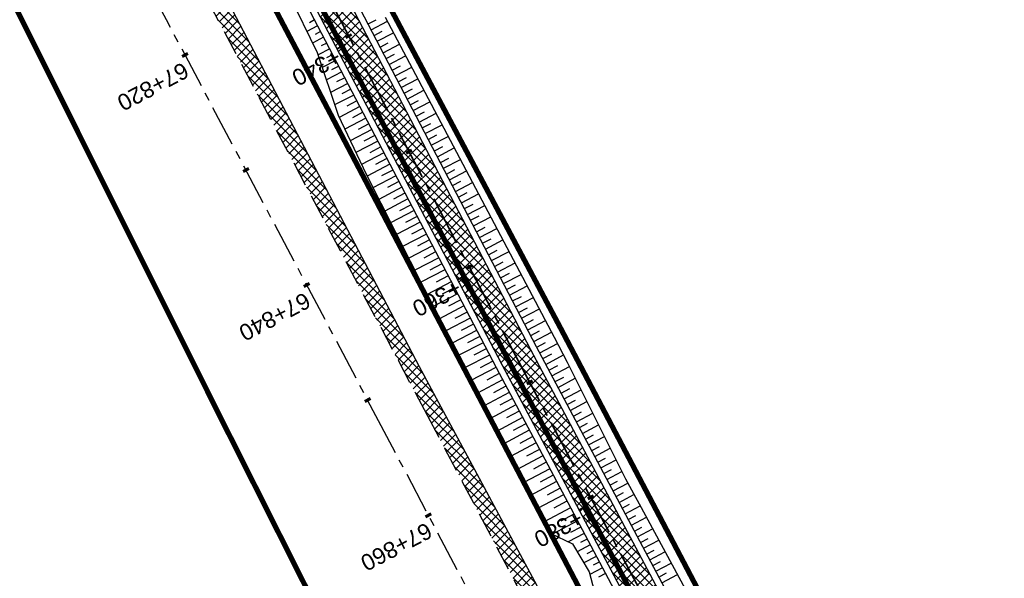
# Model space of a CAD drawing. Header units: metres. Extents: x 7529682 to 7533751, y 5721195 to 5727842.
# Tile 121 of 179: x 7530319 to 7530394, y 5726572 to 5726615. Entities that reach past the tile are written whole.
import ezdxf

# ---------------------------------------------------------------- set-up
doc = ezdxf.new("R2010")
doc.units = ezdxf.units.M
for name, pattern in [('817-dzialki-09-05-04$0$HIDDEN', [0.375, 0.25, -0.125]), ('ACAD_ISO05W100', [33, 24, -3, 0, -3, 0, -3]), ('CENTER', [50.8, 31.75, -6.35, 6.35, -6.35]), ('CENTER2', [28.575, 19.05, -3.175, 3.175, -3.175]), ('HIDDEN', [9.525, 6.35, -3.175])]:
    doc.linetypes.add(name, pattern=pattern)
for name, color, linetype in [('C-DROGI-SYTUACJA', 7, 'Continuous'), ('C-DROGI-SYTUACJA-ETYKIETY', 7, 'Continuous'), ('D-hatch-pobocza', 131, 'Continuous'), ('D-pobocza', 60, 'Continuous'), ('D-rowy', 160, 'Continuous'), ('D-skarpa', 2, 'Continuous'), ('D-skarpa-kreskowanie', 2, 'Continuous')]:
    doc.layers.add(name, color=color, linetype=linetype)
for name, color, linetype, lineweight, true_color in [('D-ewidencja-numery', 7, 'Continuous', 50, 0x40ff00), ('D-hatch-ciag-pieszo-rowerowy', 7, 'Continuous', 13, 0xff9f80), ('D-LR-etap-III', 7, '817-dzialki-09-05-04$0$HIDDEN', 50, 0x00008f)]:
    doc.layers.add(name, color=color, linetype=linetype, lineweight=lineweight, true_color=true_color)
for name, color, linetype, lineweight in [('D-krawędzie', 3, 'Continuous', 30), ('D-obrzeża', 2, 'Continuous', 30), ('D-oś', 10, 'CENTER', 30), ('D-pas-drogowy', 7, 'ACAD_ISO05W100', 50)]:
    doc.layers.add(name, color=color, linetype=linetype, lineweight=lineweight)
doc.layers.add('poprzeczki', color=7, linetype='Continuous', true_color=0x0000c7)
doc.styles.get("Standard").update_dxf_attribs({"font": 'arial.ttf'})
pattern_1 = [(45, (0, 0), (-0.33675960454, 0.33675960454), []), (135, (0, 0), (-0.33675960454, -0.33675960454), [])]

# ---------------------------------------------------------------- blocks, each defined once
blk = doc.blocks.new('AeccTickLine')
at = {"color": 0, "linetype": 'ByBlock', "lineweight": -2}
blk.add_line((0, 1), (0, -1), dxfattribs=at)

msp = doc.modelspace()

# ---------------------------------------------------------------- hatches: boundary and pattern name
at = {"layer": 'D-hatch-ciag-pieszo-rowerowy'}
h = msp.add_hatch(dxfattribs=at)
h.set_pattern_fill('ANSI37', color=256, scale=0.15, style=0)
h.set_pattern_definition(pattern_1)
h.paths.add_polyline_path([(7530324.387, 5726654.066), (7530322.193, 5726652.869), (7530338.815, 5726621.306), (7530355.736, 5726588.901), (7530368.841, 5726564.244), (7530371.746, 5726564.106), (7530357.948, 5726590.066), (7530341.029, 5726622.467)])
at = {"layer": 'D-hatch-pobocza'}
h = msp.add_hatch(dxfattribs=at)
h.set_pattern_fill('ANSI37', color=256, scale=0.15, style=0)
h.set_pattern_definition(pattern_1)
h.paths.add_polyline_path([(7530484.05, 5726334.34), (7530471.92, 5726357.11), (7530458.95, 5726381.07), (7530447.57, 5726403.23), (7530435.55, 5726425.46), (7530424.34, 5726446.96), (7530408.22, 5726477.68), (7530396.72, 5726499.26), (7530381.74, 5726527.87), (7530371.44, 5726547.5), (7530359.58, 5726569.81), (7530349.42, 5726588.72), (7530332.29, 5726621.37), (7530323.72, 5726638.05), (7530306.54, 5726670.82), (7530298.56, 5726686.33), (7530287.26, 5726707.54), (7530284.291, 5726713.261), (7530282.67, 5726712.404), (7530284.501, 5726708.94), (7530291.376, 5726695.94), (7530296.046, 5726687.107), (7530304.464, 5726671.187), (7530316.604, 5726648.181), (7530333.058, 5726617.014), (7530350.004, 5726585.006), (7530367.258, 5726552.316), (7530385.763, 5726517.235), (7530404.054, 5726482.546), (7530421.087, 5726450.182), (7530442.442, 5726409.661), (7530463.421, 5726369.85), (7530489.269, 5726320.828), (7530506.412, 5726288.291), (7530524.315, 5726254.784), (7530540.549, 5726224.891), (7530548.273, 5726210.669), (7530551.697, 5726207.035), (7530543.21, 5726222.9), (7530538.34, 5726232.11), (7530533.7, 5726240.35), (7530511.95, 5726280.97), (7530499.24, 5726305.31)])

# ---------------------------------------------------------------- linework, layer by layer
at = {"layer": 'C-DROGI-SYTUACJA', "color": 10, "linetype": 'CENTER2', "lineweight": 35, "ltscale": 0.2}
msp.add_lwpolyline([(7530272.969, 5726756.475), (7530281.424, 5726740.504, -0.065084), (7530284.142, 5726733.217), (7530284.891, 5726729.972, 0.064463), (7530289.362, 5726717.937), (7530322.484, 5726654.998), (7530339.922, 5726621.886), (7530356.842, 5726589.483), (7530379.806, 5726546.279), (7530402.949, 5726502.005), (7530424.44, 5726461.025), (7530444.82, 5726422.144)], format="xyb", dxfattribs=at)
at = {"layer": 'D-ewidencja-numery', "color": 12, "ltscale": 15, "true_color": 0xc70000}
msp.add_lwpolyline([(7530277.51, 5726760.213), (7530286.037, 5726744.107), (7530288.097, 5726735.884), (7530290.394, 5726725.047), (7530296.177, 5726713.583), (7530302.726, 5726701.182), (7530325.685, 5726657.466), (7530343.244, 5726623.649), (7530360.23, 5726591.747), (7530383.209, 5726548.059), (7530406.018, 5726503.606), (7530427.465, 5726462.62), (7530447.928, 5726424.388)], dxfattribs=at)
at = {"layer": 'D-krawędzie', "linetype": 'HIDDEN', "ltscale": 0.3}
msp.add_lwpolyline([(7530263.782, 5726749.287), (7530270.196, 5726737.096), (7530272.433, 5726732.819), (7530276.009, 5726725.598), (7530279.7, 5726718.02), (7530284.501, 5726708.94), (7530291.376, 5726695.94), (7530296.046, 5726687.107), (7530304.464, 5726671.187), (7530316.604, 5726648.181), (7530333.058, 5726617.014), (7530350.004, 5726585.006), (7530367.258, 5726552.316), (7530385.763, 5726517.235), (7530404.054, 5726482.546), (7530421.087, 5726450.182), (7530442.442, 5726409.661), (7530463.421, 5726369.85), (7530489.269, 5726320.828), (7530506.412, 5726288.291), (7530524.315, 5726254.784), (7530540.549, 5726224.891), (7530548.24, 5726210.73)], dxfattribs=at)
at = {"layer": 'D-LR-etap-III', "ltscale": 10, "flags": 128}
msp.add_lwpolyline([(7531750.474, 5723895.103, 0.4, 0.4, 0), (7531750.505, 5723895.13, 0.4, 0.4, 0), (7531682.71, 5724022.92, 0.4, 0.4, 0), (7531619.177, 5724147.204, 0.4, 0.4, 0), (7531592.309, 5724198.489, 0.4, 0.4, 0), (7531553.264, 5724272.919, 0.4, 0.4, 0), (7531504.02, 5724366.79, 0.4, 0.4, 0), (7531482.09, 5724407.62, 0.4, 0.4, 0), (7531412.35, 5724541.183, 0.4, 0.4, 0), (7531388.464, 5724586.93, 0.4, 0.4, 0), (7531345.12, 5724669.94, 0.4, 0.4, 0), (7531127.66, 5725081.67, 0.4, 0.4, 0), (7531059.253, 5725211.041, 0.4, 0.4, 0), (7531008.007, 5725307.954, 0.4, 0.4, 0), (7530964.182, 5725390.836, 0.4, 0.4, 0), (7530914.557, 5725484.684, 0.4, 0.4, 0), (7530865.243, 5725577.494, 0.4, 0.4, 0), (7530840.085, 5725624.059, 0.4, 0.4, 0), (7530802.56, 5725694.925, 0.4, 0.4, 0), (7530755.54, 5725787.51, 0.4, 0.4, 0), (7530708.718, 5725876.303, 0.4, 0.4, 0), (7530695.12, 5725902.09, 0.4, 0.4, 0), (7530642.914, 5726001.078, 0.4, 0.4, 0), (7530634.935, 5726016.147, 0.4, 0.4, 0), (7530610.82, 5726061.93, 0.4, 0.4, 0), (7530610.82, 5726061.93, 0.4, 0.4, 0), (7530607.21, 5726063.51, 0.4, 0.4, 0), (7530597.42, 5726080.68, 0.4, 0.4, 0), (7530591.16, 5726088.44, 0.4, 0.4, 0), (7530581.28, 5726107.21, 0.4, 0.4, 0), (7530571.29, 5726130.56, 0.4, 0.4, 0), (7530549.555, 5726171.527, 0.4, 0.4, 0), (7530531.014, 5726206.474, 0.4, 0.4, 0), (7530516.461, 5726236.017, 0.4, 0.4, 0), (7530500.799, 5726266.141, 0.4, 0.4, 0), (7530491.35, 5726283.94, 0.4, 0.4, 0), (7530482.4, 5726303.41, 0.4, 0.4, 0), (7530482.4, 5726303.41, 0.4, 0.4, 0), (7530450.41, 5726357.28, 0.4, 0.4, 0), (7530397.759, 5726458.5, 0.4, 0.4, 0), (7530334.708, 5726583.665, 0.4, 0.4, 0), (7530303.939, 5726645.168, 0.4, 0.4, 0), (7530300.51, 5726651.778, 0.4, 0.4, 0), (7530289.214, 5726671.967, 0.4, 0.4, 0), (7530281.54, 5726685.57, 0.4, 0.4, 0), (7530261.371, 5726724.163, 0.4, 0.4, 0), (7530254.03, 5726738.21, 0.4, 0.4, 0), (7530197.22, 5726845.06, 0.4, 0.4, 0), (7530194.71, 5726849.15, 0.4, 0.4, 0), (7530195.92, 5726850.75, 0.4, 0.4, 0), (7530170.547, 5726892.961, 0.4, 0.4, 0), (7530143.175, 5726945.066, 0.4, 0.4, 0), (7530105.06, 5727018.32, 0.4, 0.4, 0), (7530100.06, 5727027.16, 0.4, 0.4, 0), (7530062.319, 5727099.625, 0.4, 0.4, 0), (7530015.379, 5727189.42, 0.4, 0.4, 0), (7529983.208, 5727250.207, 0.4, 0.4, 0), (7529953.284, 5727306.747, 0.4, 0.4, 0), (7529900.671, 5727406.159, 0.4, 0.4, 0), (7529890.63, 5727425.131, 0.4, 0.4, 0), (7529875.155, 5727454.426, 0.4, 0.4, 0), (7529857.56, 5727487.787, 0.4, 0.4, 0), (7529835.194, 5727530.193, 0.4, 0.4, 0), (7529811.741, 5727574.662, 0.4, 0.4, 0), (7529792.102, 5727611.923, 0.4, 0.4, 0), (7529768.066, 5727657.47, 0.4, 0.4, 0), (7529755.211, 5727682.131, 0.4, 0.4, 0), (7529753.31, 5727681.13, 0.4, 0.4, 0), (7529739.21, 5727707.77, 0.4, 0.4, 0), (7529735.395, 5727711.252, 0.4, 0.4, 0), (7529725.42, 5727730.2, 0.4, 0.4, 0), (7529723.55, 5727729.88, 0.4, 0.4, 0), (7529695.567, 5727782.932, 0.4, 0.4, 0), (7529717.68, 5727794.024, 0.4, 0.4, 0), (7529736.275, 5727758.647, 0.4, 0.4, 0), (7529736.275, 5727758.647, 0.4, 0.4, 0), (7529744.511, 5727750.406, 0.4, 0.4, 0), (7529744.511, 5727750.406, 0.4, 0.4, 0), (7529750.283, 5727738.55, 0.4, 0.4, 0), (7529777.109, 5727687.569, 0.4, 0.4, 0), (7529796.515, 5727651.33, 0.4, 0.4, 0), (7529814.938, 5727616.793, 0.4, 0.4, 0), (7529839.007, 5727572.304, 0.4, 0.4, 0), (7529860.618, 5727532.509, 0.4, 0.4, 0), (7529882.349, 5727491.504, 0.4, 0.4, 0), (7529904.865, 5727449.096, 0.4, 0.4, 0), (7529920.747, 5727418.885, 0.4, 0.4, 0), (7529946.677, 5727368.547, 0.4, 0.4, 0), (7529972.025, 5727320.573, 0.4, 0.4, 0), (7529987.74, 5727290.153, 0.4, 0.4, 0), (7529996.497, 5727273.662, 0.4, 0.4, 0), (7530017.541, 5727234.203, 0.4, 0.4, 0), (7530033.054, 5727204.864, 0.4, 0.4, 0), (7530051.623, 5727170.223, 0.4, 0.4, 0), (7530069.277, 5727137.016, 0.4, 0.4, 0), (7530089.385, 5727097.534, 0.4, 0.4, 0), (7530109.713, 5727060.747, 0.4, 0.4, 0), (7530136.77, 5727011.64, 0.4, 0.4, 0), (7530162.447, 5726962.744, 0.4, 0.4, 0), (7530187.674, 5726916.992, 0.4, 0.4, 0), (7530207.821, 5726879.335, 0.4, 0.4, 0), (7530230.626, 5726834.519, 0.4, 0.4, 0), (7530262.288, 5726776.618, 0.4, 0.4, 0), (7530277.51, 5726760.213, 0.4, 0.4, 0), (7530286.037, 5726744.107, 0.4, 0.4, 0), (7530288.097, 5726735.884, 0.4, 0.4, 0), (7530290.394, 5726725.047, 0.4, 0.4, 0), (7530296.177, 5726713.583, 0.4, 0.4, 0), (7530302.726, 5726701.182, 0.4, 0.4, 0), (7530325.685, 5726657.466, 0.4, 0.4, 0), (7530343.244, 5726623.649, 0.4, 0.4, 0), (7530360.23, 5726591.747, 0.4, 0.4, 0), (7530383.209, 5726548.059, 0.4, 0.4, 0), (7530406.018, 5726503.606, 0.4, 0.4, 0), (7530427.465, 5726462.62, 0.4, 0.4, 0), (7530447.928, 5726424.388, 0.4, 0.4, 0), (7530471.127, 5726379.921, 0.4, 0.4, 0), (7530490.501, 5726343.033, 0.4, 0.4, 0), (7530509.499, 5726306.733, 0.4, 0.4, 0), (7530529.89, 5726267.244, 0.4, 0.4, 0), (7530543.852, 5726238.99, 0.4, 0.4, 0), (7530554.809, 5726218.944, 0.4, 0.4, 0), (7530559.027, 5726212.223, 0.4, 0.4, 0), (7530563.061, 5726206.41, 0.4, 0.4, 0), (7530566.934, 5726200.464, 0.4, 0.4, 0), (7530569.771, 5726194.902, 0.4, 0.4, 0), (7530571.473, 5726191.282, 0.4, 0.4, 0), (7530572.839, 5726188.025, 0.4, 0.4, 0), (7530575.295, 5726182.035, 0.4, 0.4, 0), (7530579.737, 5726173.306, 0.4, 0.4, 0), (7530583.3, 5726167.41, 0.4, 0.4, 0), (7530593.4, 5726163.33, 0.4, 0.4, 0), (7530598.618, 5726155.264, 0.4, 0.4, 0), (7530608.258, 5726140.497, 0.4, 0.4, 0), (7530603.27, 5726136.83, 0.4, 0.4, 0), (7530606.53, 5726131.84, 0.4, 0.4, 0), (7530604.239, 5726124.217, 0.4, 0.4, 0), (7530605.847, 5726121.63, 0.4, 0.4, 0), (7530608.972, 5726116.164, 0.4, 0.4, 0), (7530618.114, 5726097.791, 0.4, 0.4, 0), (7530651.213, 5726034.96, 0.4, 0.4, 0), (7530670.244, 5725998.611, 0.4, 0.4, 0), (7530698.075, 5725945.953, 0.4, 0.4, 0), (7530716.506, 5725911.305, 0.4, 0.4, 0), (7530735.223, 5725875.667, 0.4, 0.4, 0), (7530752.504, 5725842.155, 0.4, 0.4, 0), (7530778.311, 5725793.501, 0.4, 0.4, 0), (7530797.5, 5725756.382, 0.4, 0.4, 0), (7530812.519, 5725728.289, 0.4, 0.4, 0), (7530820.039, 5725713.16, 0.4, 0.4, 0), (7530822.422, 5725710.194, 0.4, 0.4, 0), (7530833.155, 5725688.801, 0.4, 0.4, 0), (7530849.629, 5725656.159, 0.4, 0.4, 0), (7530867.983, 5725621.964, 0.4, 0.4, 0), (7530872.63, 5725612.888, 0.4, 0.4, 0), (7530880.354, 5725597.595, 0.4, 0.4, 0), (7530883.839, 5725593.389, 0.4, 0.4, 0), (7530891.782, 5725587.763, 0.4, 0.4, 0), (7530895.039, 5725584.281, 0.4, 0.4, 0), (7530897.034, 5725580.941, 0.4, 0.4, 0), (7530900.952, 5725579.946, 0.4, 0.4, 0), (7530904.81, 5725571.977, 0.4, 0.4, 0), (7530903.682, 5725568.566, 0.4, 0.4, 0), (7530908.901, 5725558.845, 0.4, 0.4, 0), (7530910.252, 5725545.672, 0.4, 0.4, 0), (7530912.873, 5725538.646, 0.4, 0.4, 0), (7530945.278, 5725478.464, 0.4, 0.4, 0), (7530959.692, 5725450.246, 0.4, 0.4, 0), (7531002.827, 5725368.192, 0.4, 0.4, 0), (7531044.704, 5725290.314, 0.4, 0.4, 0), (7531064.099, 5725253.213, 0.4, 0.4, 0), (7531083.01, 5725216.678, 0.4, 0.4, 0), (7531113.013, 5725158.466, 0.4, 0.4, 0), (7531137.364, 5725113.071, 0.4, 0.4, 0), (7531150.831, 5725086.712, 0.4, 0.4, 0), (7531159.746, 5725076.641, 0.4, 0.4, 0), (7531166.31, 5725074.58, 0.4, 0.4, 0), (7531172.29, 5725062.58, 0.4, 0.4, 0), (7531170.59, 5725055.606, 0.4, 0.4, 0), (7531173.733, 5725044.081, 0.4, 0.4, 0), (7531215.342, 5724964.86, 0.4, 0.4, 0), (7531238.054, 5724921.685, 0.4, 0.4, 0), (7531262.39, 5724875.283, 0.4, 0.4, 0), (7531295.587, 5724811.266, 0.4, 0.4, 0), (7531348.488, 5724712.363, 0.4, 0.4, 0), (7531363.741, 5724682.684, 0.4, 0.4, 0), (7531366.987, 5724675.865, 0.4, 0.4, 0), (7531382.541, 5724646.111, 0.4, 0.4, 0), (7531401.299, 5724610.875, 0.4, 0.4, 0), (7531428.965, 5724558.862, 0.4, 0.4, 0), (7531449.111, 5724520.398, 0.4, 0.4, 0), (7531477.293, 5724465.831, 0.4, 0.4, 0), (7531500.996, 5724421.113, 0.4, 0.4, 0), (7531512.122, 5724400.549, 0.4, 0.4, 0), (7531513.782, 5724396.757, 0.4, 0.4, 0), (7531526.32, 5724379.39, 0.4, 0.4, 0), (7531566.784, 5724302.736, 0.4, 0.4, 0), (7531612.277, 5724225.61, 0.4, 0.4, 0), (7531620.493, 5724210.548, 0.4, 0.4, 0), (7531631.578, 5724196.258, 0.4, 0.4, 0), (7531653.484, 5724152.434, 0.4, 0.4, 0), (7531661.151, 5724128.494, 0.4, 0.4, 0), (7531673.881, 5724101.186, 0.4, 0.4, 0), (7531684.691, 5724081.184, 0.4, 0.4, 0), (7531699.212, 5724051.17, 0.4, 0.4, 0), (7531704.034, 5724040.584, 0.4, 0.4, 0), (7531704.034, 5724040.584, 0.4, 0.4, 0), (7531703.913, 5724037.17, 0.4, 0.4, 0), (7531736.42, 5723969.232, 0.4, 0.4, 0), (7531738.285, 5723967.699, 0.4, 0.4, 0), (7531742.181, 5723962.346, 0.4, 0.4, 0), (7531744.286, 5723958.616, 0.4, 0.4, 0), (7531755.393, 5723944.193, 0.4, 0.4, 0), (7531758.69, 5723936.76, 0.4, 0.4, 0), (7531780.08, 5723929.25, 0.4, 0.4, 0), (7531792.612, 5723906.338, 0.4, 0.4, 0), (7531792.612, 5723906.338, 0.4, 0.4, 0), (7531756.962, 5723883.055, 0.4, 0.4, 0), (7531750.46, 5723895.13, 0.4, 0.4, 0), (7531750.46, 5723895.13, 0, 0, 0)], format="xyseb", dxfattribs=at)
at = {"layer": 'D-obrzeża'}
for points in [[(7530323.59, 5726655.581), (7530341.029, 5726622.467), (7530357.948, 5726590.066), (7530380.911, 5726546.861), (7530404.057, 5726502.584), (7530425.547, 5726461.605), (7530445.927, 5726422.724)], [(7530321.378, 5726654.416), (7530338.815, 5726621.306), (7530355.736, 5726588.901), (7530378.7, 5726545.696), (7530401.842, 5726501.425), (7530423.333, 5726460.444), (7530443.712, 5726421.565)]]:
    msp.add_lwpolyline(points, dxfattribs=at)
at = {"layer": 'D-oś', "ltscale": 0.1}
msp.add_lwpolyline([(7530594.845, 5726110.895), (7530540.21, 5726214.45), (7530503.32, 5726286.651), (7530486.173, 5726319.196), (7530460.325, 5726368.218), (7530439.346, 5726408.03), (7530417.989, 5726448.552), (7530400.958, 5726480.914), (7530382.667, 5726515.602), (7530364.162, 5726550.682), (7530346.91, 5726583.371), (7530329.964, 5726615.378), (7530313.508, 5726646.548), (7530301.37, 5726669.551), (7530292.952, 5726685.471), (7530288.281, 5726694.304), (7530281.407, 5726707.304), (7530276.579, 5726716.435), (7530272.867, 5726724.055), (7530269.314, 5726731.231), (7530267.097, 5726735.47), (7530260.688, 5726747.65), (7530256.664, 5726755.22)], dxfattribs=at)
at = {"layer": 'D-pas-drogowy', "ltscale": 0.2, "flags": 128}
msp.add_lwpolyline([(7531633.019, 5724182.834, 0.4, 0.4, 0), (7531617.559, 5724211.608, 0.4, 0.4, 0), (7531566.784, 5724302.736, 0.4, 0.4, 0), (7531538.419, 5724356.47, 0.4, 0.4, 0), (7531526.32, 5724379.39, 0.4, 0.4, 0), (7531516.102, 5724393.607, 0.4, 0.4, 0.001485), (7531513.78, 5724396.838, 0.4, 0.4, 0), (7531501.87, 5724413.41, 0.4, 0.4, 0), (7531474.926, 5724464.508, 0.4, 0.4, 0), (7531446.2, 5724518.992, 0.4, 0.4, 0), (7531424.962, 5724559.262, 0.4, 0.4, 0), (7531398.444, 5724609.566, 0.4, 0.4, 0), (7531379.647, 5724645.216, 0.4, 0.4, 0), (7531365.23, 5724672.56, 0.4, 0.4, 0), (7531341.306, 5724717.915, 0.4, 0.4, 0), (7531312.9, 5724771.789, 0.4, 0.4, 0), (7531292.591, 5724810.307, 0.4, 0.4, 0), (7531259.392, 5724873.271, 0.4, 0.4, 0), (7531233.74, 5724921.923, 0.4, 0.4, 0), (7531203.073, 5724980.092, 0.4, 0.4, 0), (7531173.471, 5725036.225, 0.4, 0.4, 0), (7531168.27, 5725046.09, 0.4, 0.4, 0), (7531172.29, 5725062.58, 0.4, 0.4, 0), (7531166.31, 5725074.58, 0.4, 0.4, 0), (7531150.32, 5725079.6, 0.4, 0.4, 0), (7531141.5, 5725096.43, 0.4, 0.4, 0), (7531109.312, 5725157.814, 0.4, 0.4, 0), (7531086.641, 5725201.048, 0.4, 0.4, 0), (7531059.198, 5725253.384, 0.4, 0.4, 0), (7531028.207, 5725312.489, 0.4, 0.4, 0), (7530999.105, 5725367.99, 0.4, 0.4, 0), (7530956.248, 5725449.725, 0.4, 0.4, 0), (7530924.398, 5725510.464, 0.4, 0.4, 0), (7530897.51, 5725561.74, 0.4, 0.4, 0), (7530894.46, 5725566.14, 0.4, 0.4, 0), (7530892.16, 5725570.49, 0.4, 0.4, 0), (7530869.363, 5725613.307, 0.4, 0.4, 0), (7530861.694, 5725627.705, 0.4, 0.4, 0), (7530852.74, 5725644.52, 0.4, 0.4, 0), (7530831.51, 5725684.2, 0.4, 0.4, 0), (7530811.13, 5725722.52, 0.4, 0.4, 0), (7530792.348, 5725757.941, 0.4, 0.4, 0), (7530768.03, 5725803.8, 0.4, 0.4, 0), (7530748.769, 5725840.179, 0.4, 0.4, 0), (7530727.7, 5725879.97, 0.4, 0.4, 0), (7530712.098, 5725909.545, 0.4, 0.4, 0), (7530693.644, 5725944.645, 0.4, 0.4, 0), (7530665.702, 5725997.539, 0.4, 0.4, 0), (7530641.76, 5726042.88, 0.4, 0.4, 0), (7530616.5, 5726091.48, 0.4, 0.4, 0), (7530604.628, 5726114.32, 0.4, 0.4, -0.007763), (7530602.5, 5726118.43, 0.4, 0.4, 0), (7530603.992, 5726123.395, 0.4, 0.4, 0), (7530606.53, 5726131.84, 0.4, 0.4, 0), (7530603.27, 5726136.83, 0.4, 0.4, 0), (7530593.776, 5726151.369, 0.4, 0.4, 0), (7530590.203, 5726156.84, 0.4, 0.4, 0), (7530583.3, 5726167.41, 0.4, 0.4, 0), (7530580.578, 5726170.428, 0.4, 0.4, 0), (7530575.85, 5726175.67, 0.4, 0.4, 0), (7530569.01, 5726186.66, 0.4, 0.4, 0), (7530562.555, 5726199.189, 0.4, 0.4, 0), (7530555.67, 5726211.39, 0.4, 0.4, 0), (7530548.29, 5726224.23, 0.4, 0.4, 0), (7530540.58, 5726237.71, 0.4, 0.4, 0), (7530532.68, 5726252.65, 0.4, 0.4, 0), (7530524.06, 5726269.35, 0.4, 0.4, 0), (7530502.82, 5726309.91, 0.4, 0.4, 0), (7530488.83, 5726336.63, 0.4, 0.4, 0), (7530466.03, 5726380.16, 0.4, 0.4, 0), (7530438.47, 5726432.77, 0.4, 0.4, 0), (7530424.53, 5726459.09, 0.4, 0.4, 0), (7530401.63, 5726502.97, 0.4, 0.4, 0), (7530383.38, 5726538.06, 0.4, 0.4, 0), (7530353.97, 5726593.52, 0.4, 0.4, 0), (7530338.47, 5726622.74, 0.4, 0.4, 0), (7530322.01, 5726653.88, 0.4, 0.4, 0), (7530297.54, 5726700.33, 0.4, 0.4, 0), (7530287.38, 5726719.6, 0.4, 0.4, 0), (7530285.95, 5726722.316, 0.4, 0.4, 0), (7530280.26, 5726733.12, 0.4, 0.4, 0), (7530266.73, 5726758.74, 0.4, 0.4, 0), (7530260.42, 5726770.47, 0.4, 0.4, 0), (7530253.25, 5726783.82, 0.4, 0.4, 0), (7530244.95, 5726799.33, 0.4, 0.4, 0), (7530239.39, 5726808.49, 0.4, 0.4, 0), (7530238.29, 5726807.9, 0.4, 0.4, 0), (7530218.11, 5726850.67, 0.4, 0.4, 0), (7530175.907, 5726928.168, 0.4, 0.4, 0), (7530096.68, 5727076.15, 0.4, 0.4, 0), (7530094.68, 5727079.89, 0.4, 0.4, 0), (7530064.597, 5727135.523, 0.4, 0.4, 0), (7530046.731, 5727168.892, 0.4, 0.4, 0), (7530025.803, 5727208.461, 0.4, 0.4, 0), (7530012.847, 5727232.979, 0.4, 0.4, 0), (7529994.15, 5727268.45, 0.4, 0.4, 0), (7529981.671, 5727291.93, 0.4, 0.4, 0), (7529949.89, 5727351.73, 0.4, 0.4, 0), (7529924.75, 5727399.03, 0.4, 0.4, 0), (7529915.516, 5727417.1, 0.4, 0.4, 0), (7529885.83, 5727475.19, 0.4, 0.4, 0), (7529862.56, 5727519.97, 0.4, 0.4, 0), (7529852.985, 5727538.191, 0.4, 0.4, 0), (7529836.513, 5727569.511, 0.4, 0.4, 0), (7529815.369, 5727609.141, 0.4, 0.4, 0), (7529792.795, 5727651.247, 0.4, 0.4, 0), (7529774.199, 5727685.858, 0.4, 0.4, 0), (7529746.966, 5727736.059, 0.4, 0.4, 0), (7529733.92, 5727757.62, 0.4, 0.4, 0), (7529708.607, 5727806.389, 0.4, 0.4, 0), (7529688.492, 5727796.345, 0.4, 0.4, 0), (7529723.55, 5727729.88, 0.4, 0.4, 0), (7529725.42, 5727730.2, 0.4, 0.4, 0), (7529735.38, 5727711.28, 0.4, 0.4, 0), (7529739.21, 5727707.77, 0.4, 0.4, 0), (7529753.31, 5727681.13, 0.4, 0.4, 0), (7529755.178, 5727682.114, 0.4, 0.4, 0), (7529792.102, 5727611.923, 0.4, 0.4, 0), (7529811.741, 5727574.662, 0.4, 0.4, 0), (7529835.194, 5727530.193, 0.4, 0.4, 0), (7529857.56, 5727487.787, 0.4, 0.4, 0), (7529875.155, 5727454.426, 0.4, 0.4, 0), (7529890.63, 5727425.131, 0.4, 0.4, 0), (7529900.671, 5727406.159, 0.4, 0.4, 0), (7529953.284, 5727306.747, 0.4, 0.4, 0), (7529983.208, 5727250.207, 0.4, 0.4, 0), (7530015.379, 5727189.42, 0.4, 0.4, 0), (7530062.319, 5727099.625, 0.4, 0.4, 0), (7530100.06, 5727027.16, 0.4, 0.4, 0), (7530105.06, 5727018.32, 0.4, 0.4, 0), (7530143.175, 5726945.066, 0.4, 0.4, 0), (7530170.547, 5726892.961, 0.4, 0.4, 0), (7530195.92, 5726850.75, 0.4, 0.4, 0), (7530194.71, 5726849.15, 0.4, 0.4, 0), (7530197.22, 5726845.06, 0.4, 0.4, 0), (7530254.03, 5726738.21, 0.4, 0.4, 0), (7530261.371, 5726724.163, 0.4, 0.4, 0), (7530281.54, 5726685.57, 0.4, 0.4, 0), (7530289.214, 5726671.967, 0.4, 0.4, 0), (7530300.51, 5726651.778, 0.4, 0.4, 0), (7530303.939, 5726645.168, 0.4, 0.4, 0), (7530334.708, 5726583.665, 0.4, 0.4, 0), (7530397.759, 5726458.5, 0.4, 0.4, 0), (7530450.41, 5726357.28, 0.4, 0.4, 0), (7530482.4, 5726303.41, 0.4, 0.4, 0), (7530483.688, 5726301.003, 0.4, 0.4, 0), (7530491.35, 5726283.94, 0.4, 0.4, 0), (7530512.67, 5726243.78, 0.4, 0.4, 0), (7530529.43, 5726209.46, 0.4, 0.4, 0), (7530571.29, 5726130.56, 0.4, 0.4, 0), (7530581.28, 5726107.21, 0.4, 0.4, 0), (7530591.16, 5726088.44, 0.4, 0.4, 0), (7530597.42, 5726080.68, 0.4, 0.4, 0), (7530607.21, 5726063.51, 0.4, 0.4, 0), (7530610.82, 5726061.93, 0.4, 0.4, 0), (7530634.935, 5726016.147, 0.4, 0.4, 0), (7530642.914, 5726001.078, 0.4, 0.4, 0), (7530695.12, 5725902.09, 0.4, 0.4, 0), (7530708.718, 5725876.303, 0.4, 0.4, 0), (7530755.54, 5725787.51, 0.4, 0.4, 0), (7530802.56, 5725694.925, 0.4, 0.4, 0), (7530840.085, 5725624.059, 0.4, 0.4, 0), (7530865.243, 5725577.494, 0.4, 0.4, 0), (7530914.557, 5725484.684, 0.4, 0.4, 0), (7530964.182, 5725390.836, 0.4, 0.4, 0), (7531008.007, 5725307.954, 0.4, 0.4, 0), (7531059.253, 5725211.041, 0.4, 0.4, 0), (7531127.66, 5725081.67, 0.4, 0.4, 0), (7531345.12, 5724669.94, 0.4, 0.4, 0), (7531388.464, 5724586.93, 0.4, 0.4, 0), (7531412.35, 5724541.183, 0.4, 0.4, 0), (7531482.09, 5724407.62, 0.4, 0.4, 0), (7531504.02, 5724366.79, 0.4, 0.4, 0), (7531519.374, 5724337.52, 0.4, 0.4, 0), (7531563.749, 5724252.932, 0.4, 0.4, 0), (7531602.175, 5724179.681, 0.4, 0.4, 0), (7531619.177, 5724147.204, 0.4, 0.4, 0), (7531625.038, 5724135.635, 0.4, 0.4, 0), (7531656.796, 5724073.316, 0.4, 0.4, 0), (7531675.12, 5724037.36, 0.4, 0.4, 0), (7531682.71, 5724022.92, 0.4, 0.4, 0), (7531705.565, 5723979.811, 0.4, 0.4, 0), (7531736.606, 5723921.262, 0.4, 0.4, 0), (7531750.46, 5723895.13, 0.4, 0.4, 0), (7531740.77, 5723886.56, 0.4, 0.4, 0), (7531732.86, 5723885, 0.4, 0.4, 0), (7531722.18, 5723887.77, 0.4, 0.4, 0), (7531729.87, 5723862.17, 0.4, 0.4, 0), (7531742.92, 5723861.93, 0.4, 0.4, 0), (7531763.71, 5723859.52, 0.4, 0.4, 0), (7531768.42, 5723854.12, 0.4, 0.4, 0), (7531787.42, 5723817.97, 0.4, 0.4, 0), (7531795.57, 5723809.82, 0.4, 0.4, 0), (7531816.347, 5723819.85, 0.4, 0.4, 0), (7531816.347, 5723819.85, 0.4, 0.4, 0), (7531805.06, 5723843.23, 0.4, 0.4, 0), (7531803.61, 5723886.23, 0.4, 0.4, 0), (7531803.61, 5723886.23, 0.4, 0.4, 0), (7531780.08, 5723929.25, 0.4, 0.4, 0), (7531758.69, 5723936.76, 0.4, 0.4, 0), (7531749.359, 5723946.412, 0.4, 0.4, 0), (7531742.71, 5723953.29, 0.4, 0.4, 0), (7531735.177, 5723967.878, 0.4, 0.4, 0), (7531722.37, 5723992.68, 0.4, 0.4, 0), (7531705.042, 5724030.886, 0.4, 0.4, 0), (7531699.47, 5724043.17, 0.4, 0.4, 0), (7531692.69, 5724058.11, 0.4, 0.4, 0), (7531679.672, 5724084.017, 0.4, 0.4, 0), (7531674.55, 5724094.21, 0.4, 0.4, 0), (7531666.633, 5724114.003, 0.4, 0.4, 0), (7531649, 5724153.82, 0.4, 0.4, 0), (7531641.49, 5724149.34, 0.4, 0.4, 0), (7531626.04, 5724179.34, 0.4, 0.4, 0), (7531633.03, 5724182.84, 0, 0, 0)], format="xyseb", dxfattribs=at)
at = {"layer": 'D-pobocza'}
msp.add_lwpolyline([(7530435.55, 5726425.46), (7530424.34, 5726446.96), (7530408.22, 5726477.68), (7530396.72, 5726499.26), (7530381.74, 5726527.87), (7530371.44, 5726547.5), (7530359.58, 5726569.81), (7530349.42, 5726588.72), (7530332.29, 5726621.37), (7530323.72, 5726638.05), (7530306.54, 5726670.82), (7530298.56, 5726686.33), (7530287.26, 5726707.54), (7530284.291, 5726713.261), (7530282.67, 5726712.404)], dxfattribs=at)
for points in [[(7530324.032, 5726655.814), (7530341.472, 5726622.699), (7530358.39, 5726590.299), (7530381.354, 5726547.095), (7530404.5, 5726502.816), (7530425.99, 5726461.837), (7530446.37, 5726422.955), (7530469.336, 5726378.97), (7530488.808, 5726342.142), (7530507.967, 5726305.936), (7530528.543, 5726266.549), (7530543.47, 5726237.456), (7530554.277, 5726217.509, 0.020438), (7530555.929, 5726214.736), (7530563.577, 5726203.019, -0.024166), (7530565.554, 5726199.643), (7530568.768, 5726193.493, -0.021495), (7530570.611, 5726189.564), (7530573.478, 5726182.701, 0.022535), (7530575.38, 5726178.667), (7530582.909, 5726164.407)], [(7530320.936, 5726654.183), (7530338.372, 5726621.074), (7530355.294, 5726588.668), (7530378.258, 5726545.463), (7530401.399, 5726501.193), (7530422.89, 5726460.212), (7530443.269, 5726421.333), (7530466.238, 5726377.342), (7530485.714, 5726340.506), (7530504.869, 5726304.308), (7530525.434, 5726264.939), (7530540.374, 5726235.824), (7530551.248, 5726215.751, 0.020438), (7530552.942, 5726212.908), (7530560.579, 5726201.207, -0.024166), (7530562.508, 5726197.914), (7530565.617, 5726191.967, -0.021495), (7530567.423, 5726188.116), (7530570.292, 5726181.248, 0.022535), (7530572.232, 5726177.133), (7530572.779, 5726176.098)]]:
    msp.add_lwpolyline(points, format="xyb", dxfattribs=at)
at = {"layer": 'D-rowy', "linetype": 'HIDDEN', "ltscale": 0.1, "const_width": 0.4, "flags": 128}
msp.add_lwpolyline([(7530551.499, 5726212.267), (7530543.597, 5726226.236), (7530531.122, 5726249.92), (7530513.079, 5726284.072), (7530493.258, 5726321.227), (7530474.307, 5726357.907), (7530450.222, 5726402.72), (7530429.968, 5726441.454), (7530407.859, 5726483.738), (7530388.275, 5726520.931), (7530367.428, 5726560.809), (7530342.591, 5726608.109), (7530323.482, 5726644.276), (7530301.727, 5726686.325), (7530278.863, 5726729.805), (7530276.238, 5726736.773), (7530276.238, 5726736.773)], dxfattribs=at)
at = {"layer": 'D-skarpa', "linetype": 'Continuous'}
for points in [[(7530339.364, 5726617.357), (7530341.554, 5726612.86), (7530343.153, 5726608.054), (7530345.302, 5726603.535), (7530347.557, 5726599.072), (7530349.83, 5726594.619), (7530352.104, 5726590.166), (7530353.374, 5726587.672), (7530354.401, 5726585.692), (7530357.85, 5726579.034), (7530359.006, 5726576.815), (7530359.456, 5726575.962), (7530361.18, 5726575.136), (7530362.461, 5726572.989), (7530363.749, 5726568.011), (7530366.149, 5726563.624), (7530368.512, 5726559.218), (7530373.201, 5726550.385), (7530375.539, 5726545.965, -0.003995), (7530380.143, 5726537.119), (7530382.5, 5726532.709), (7530384.855, 5726528.298)], [(7530346.775, 5726615.586), (7530349.115, 5726611.167), (7530359.77, 5726591.012), (7530360.774, 5726589.079), (7530364.13, 5726582.372), (7530365.24, 5726580.128), (7530365.704, 5726579.283), (7530366.439, 5726577.932), (7530370.008, 5726571.338), (7530372.387, 5726566.94), (7530374.785, 5726562.552), (7530377.157, 5726558.15), (7530379.512, 5726553.739), (7530381.741, 5726549.262, -0.003569), (7530386.297, 5726540.336), (7530388.57, 5726535.882), (7530390.877, 5726531.446), (7530393.109, 5726526.971)]]:
    msp.add_lwpolyline(points, format="xyb", dxfattribs=at)
at = {"layer": 'D-skarpa-kreskowanie', "linetype": 'Continuous'}
for p, q in [((7530341.583, 5726614.924, 107.618), (7530340.758, 5726614.493, 106.997)), ((7530341.352, 5726615.367, 107.614), (7530340.946, 5726615.155, 107.309)), ((7530345.462, 5726615.059, 107.759), (7530346.084, 5726615.384, 107.291)), ((7530345.693, 5726614.615, 107.763), (7530346.943, 5726615.268, 106.823)), ((7530342.046, 5726614.038, 107.625), (7530341.196, 5726613.594, 106.985)), ((7530341.815, 5726614.481, 107.621), (7530341.396, 5726614.262, 107.306)), ((7530345.924, 5726614.172, 107.766), (7530346.551, 5726614.499, 107.295)), ((7530346.156, 5726613.729, 107.77), (7530347.411, 5726614.384, 106.826)), ((7530342.278, 5726613.594, 107.628), (7530341.847, 5726613.369, 107.304)), ((7530346.387, 5726613.286, 107.773), (7530347.016, 5726613.614, 107.3)), ((7530346.619, 5726612.843, 107.777), (7530347.879, 5726613.501, 106.829)), ((7530342.509, 5726613.151, 107.632), (7530341.613, 5726612.683, 106.957)), ((7530342.741, 5726612.708, 107.635), (7530342.257, 5726612.455, 107.271)), ((7530346.85, 5726612.399, 107.78), (7530347.482, 5726612.729, 107.305)), ((7530347.082, 5726611.956, 107.784), (7530348.347, 5726612.617, 106.832)), ((7530342.972, 5726612.265, 107.639), (7530341.933, 5726611.722, 106.857)), ((7530343.203, 5726611.822, 107.642), (7530342.648, 5726611.531, 107.224)), ((7530347.313, 5726611.513, 107.787), (7530347.947, 5726611.844, 107.31)), ((7530343.435, 5726611.378, 107.646), (7530342.252, 5726610.761, 106.756)), ((7530347.544, 5726611.07, 107.791), (7530348.815, 5726611.733, 106.835)), ((7530343.898, 5726610.492, 107.652), (7530342.572, 5726609.8, 106.656)), ((7530343.666, 5726610.935, 107.649), (7530343.039, 5726610.608, 107.177)), ((7530347.776, 5726610.627, 107.794), (7530348.413, 5726610.959, 107.315)), ((7530348.007, 5726610.183, 107.798), (7530349.283, 5726610.85, 106.838)), ((7530344.361, 5726609.605, 107.659), (7530342.892, 5726608.839, 106.555)), ((7530344.129, 5726610.049, 107.656), (7530343.431, 5726609.684, 107.131)), ((7530348.239, 5726609.74, 107.801), (7530348.878, 5726610.074, 107.32)), ((7530348.47, 5726609.297, 107.804), (7530349.751, 5726609.966, 106.841)), ((7530344.823, 5726608.719, 107.666), (7530343.232, 5726607.888, 106.47)), ((7530344.592, 5726609.162, 107.663), (7530343.822, 5726608.76, 107.084)), ((7530348.702, 5726608.854, 107.808), (7530349.343, 5726609.189, 107.326)), ((7530348.933, 5726608.41, 107.811), (7530350.218, 5726609.081, 106.845)), ((7530345.055, 5726608.276, 107.67), (7530344.251, 5726607.856, 107.065)), ((7530349.164, 5726607.967, 107.815), (7530349.808, 5726608.303, 107.331)), ((7530349.396, 5726607.524, 107.818), (7530350.685, 5726608.197, 106.849)), ((7530345.286, 5726607.833, 107.673), (7530343.662, 5726606.984, 106.452)), ((7530345.518, 5726607.389, 107.677), (7530344.697, 5726606.961, 107.06)), ((7530349.627, 5726607.081, 107.822), (7530350.273, 5726607.418, 107.336)), ((7530349.859, 5726606.638, 107.825), (7530351.153, 5726607.313, 106.852)), ((7530345.749, 5726606.946, 107.68), (7530344.092, 5726606.081, 106.434)), ((7530345.981, 5726606.503, 107.684), (7530345.144, 5726606.066, 107.054)), ((7530350.09, 5726606.194, 107.829), (7530350.738, 5726606.533, 107.341)), ((7530346.212, 5726606.06, 107.687), (7530344.521, 5726605.177, 106.416)), ((7530350.322, 5726605.751, 107.832), (7530351.62, 5726606.429, 106.856)), ((7530346.675, 5726605.173, 107.694), (7530344.951, 5726604.273, 106.397)), ((7530346.444, 5726605.617, 107.691), (7530345.59, 5726605.171, 107.049)), ((7530350.553, 5726605.308, 107.836), (7530351.203, 5726605.648, 107.347)), ((7530350.784, 5726604.865, 107.839), (7530352.087, 5726605.545, 106.859)), ((7530347.138, 5726604.287, 107.701), (7530345.385, 5726603.371, 106.382)), ((7530346.906, 5726604.73, 107.698), (7530346.036, 5726604.276, 107.043)), ((7530351.016, 5726604.422, 107.843), (7530351.668, 5726604.762, 107.352)), ((7530351.247, 5726603.978, 107.846), (7530352.555, 5726604.661, 106.863)), ((7530347.369, 5726603.844, 107.704), (7530346.49, 5726603.384, 107.043)), ((7530351.479, 5726603.535, 107.85), (7530352.134, 5726603.877, 107.357)), ((7530351.71, 5726603.092, 107.853), (7530353.022, 5726603.777, 106.866)), ((7530347.601, 5726603.4, 107.708), (7530345.836, 5726602.479, 106.38)), ((7530347.832, 5726602.957, 107.711), (7530346.947, 5726602.495, 107.045)), ((7530351.942, 5726602.649, 107.856), (7530352.599, 5726602.992, 107.362)), ((7530352.173, 5726602.205, 107.86), (7530353.489, 5726602.893, 106.87)), ((7530348.064, 5726602.514, 107.715), (7530346.287, 5726601.586, 106.378)), ((7530348.295, 5726602.07, 107.718), (7530347.404, 5726601.604, 107.048)), ((7530352.405, 5726601.762, 107.863), (7530353.064, 5726602.107, 107.368)), ((7530352.636, 5726601.319, 107.867), (7530353.957, 5726602.009, 106.873)), ((7530348.527, 5726601.626, 107.722), (7530346.739, 5726600.692, 106.377)), ((7530348.761, 5726601.178, 107.725), (7530347.864, 5726600.71, 107.05)), ((7530352.867, 5726600.876, 107.87), (7530353.529, 5726601.221, 107.373)), ((7530348.994, 5726600.731, 107.729), (7530347.194, 5726599.791, 106.375)), ((7530353.099, 5726600.433, 107.874), (7530354.424, 5726601.125, 106.877)), ((7530349.465, 5726599.831, 107.736), (7530347.653, 5726598.885, 106.373)), ((7530349.229, 5726600.281, 107.732), (7530348.326, 5726599.809, 107.053)), ((7530353.33, 5726599.989, 107.877), (7530353.994, 5726600.336, 107.378)), ((7530353.562, 5726599.546, 107.881), (7530354.891, 5726600.241, 106.881)), ((7530349.938, 5726598.925, 107.743), (7530348.117, 5726597.975, 106.374)), ((7530349.701, 5726599.378, 107.739), (7530348.793, 5726598.904, 107.056)), ((7530353.793, 5726599.103, 107.884), (7530354.459, 5726599.451, 107.383)), ((7530354.025, 5726598.66, 107.888), (7530355.359, 5726599.357, 106.884)), ((7530350.175, 5726598.47, 107.746), (7530349.263, 5726597.994, 107.06)), ((7530354.256, 5726598.217, 107.891), (7530354.924, 5726598.566, 107.389)), ((7530354.487, 5726597.773, 107.895), (7530355.826, 5726598.472, 106.888)), ((7530350.413, 5726598.015, 107.75), (7530348.584, 5726597.06, 106.375)), ((7530350.651, 5726597.558, 107.754), (7530349.735, 5726597.079, 107.064)), ((7530354.719, 5726597.33, 107.898), (7530355.389, 5726597.68, 107.394)), ((7530354.95, 5726596.887, 107.902), (7530356.294, 5726597.588, 106.891)), ((7530350.89, 5726597.101, 107.757), (7530349.053, 5726596.141, 106.376)), ((7530351.13, 5726596.641, 107.761), (7530350.209, 5726596.161, 107.068)), ((7530355.182, 5726596.444, 107.905), (7530355.854, 5726596.795, 107.399)), ((7530355.413, 5726596, 107.908), (7530356.761, 5726596.704, 106.895)), ((7530351.37, 5726596.182, 107.764), (7530349.524, 5726595.219, 106.376)), ((7530355.645, 5726595.557, 107.912), (7530356.32, 5726595.91, 107.404)), ((7530351.852, 5726595.259, 107.772), (7530349.998, 5726594.291, 106.377)), ((7530351.611, 5726595.721, 107.768), (7530350.686, 5726595.238, 107.072)), ((7530355.876, 5726595.114, 107.915), (7530357.228, 5726595.82, 106.898)), ((7530352.094, 5726594.796, 107.775), (7530351.165, 5726594.311, 107.076)), ((7530356.107, 5726594.671, 107.919), (7530356.785, 5726595.024, 107.41)), ((7530356.339, 5726594.228, 107.922), (7530357.696, 5726594.936, 106.902)), ((7530352.336, 5726594.332, 107.779), (7530350.473, 5726593.36, 106.378)), ((7530352.579, 5726593.867, 107.782), (7530351.645, 5726593.379, 107.08)), ((7530356.57, 5726593.784, 107.926), (7530357.25, 5726594.139, 107.415)), ((7530356.802, 5726593.341, 107.929), (7530358.163, 5726594.052, 106.905)), ((7530352.822, 5726593.401, 107.786), (7530350.951, 5726592.424, 106.379)), ((7530353.066, 5726592.933, 107.79), (7530352.129, 5726592.444, 107.085)), ((7530357.033, 5726592.898, 107.933), (7530357.715, 5726593.254, 107.42)), ((7530357.265, 5726592.455, 107.936), (7530358.63, 5726593.168, 106.909)), ((7530353.31, 5726592.466, 107.793), (7530351.431, 5726591.484, 106.38)), ((7530357.496, 5726592.012, 107.94), (7530358.18, 5726592.369, 107.425)), ((7530357.727, 5726591.568, 107.943), (7530359.098, 5726592.284, 106.913)), ((7530353.801, 5726591.526, 107.801), (7530351.913, 5726590.54, 106.381)), ((7530353.556, 5726591.996, 107.797), (7530352.614, 5726591.504, 107.089)), ((7530357.959, 5726591.125, 107.947), (7530358.645, 5726591.483, 107.43)), ((7530358.19, 5726590.682, 107.95), (7530359.565, 5726591.4, 106.916)), ((7530354.294, 5726590.582, 107.808), (7530352.397, 5726589.591, 106.381)), ((7530354.048, 5726591.054, 107.804), (7530353.101, 5726590.56, 107.093)), ((7530358.422, 5726590.239, 107.954), (7530359.108, 5726590.603, 107.436)), ((7530354.542, 5726590.107, 107.812), (7530353.591, 5726589.611, 107.097)), ((7530358.657, 5726589.797, 107.957), (7530360.024, 5726590.524, 106.925)), ((7530354.79, 5726589.633, 107.816), (7530352.883, 5726588.637, 106.381)), ((7530355.038, 5726589.156, 107.819), (7530354.083, 5726588.657, 107.1)), ((7530358.892, 5726589.356, 107.961), (7530359.573, 5726589.718, 107.446)), ((7530359.126, 5726588.914, 107.964), (7530360.485, 5726589.636, 106.938)), ((7530355.287, 5726588.68, 107.823), (7530353.371, 5726587.679, 106.382)), ((7530359.361, 5726588.473, 107.967), (7530360.038, 5726588.833, 107.456)), ((7530359.596, 5726588.031, 107.971), (7530360.941, 5726588.746, 106.955)), ((7530355.795, 5726587.725, 107.831), (7530353.876, 5726586.705, 106.382)), ((7530355.541, 5726588.202, 107.827), (7530354.584, 5726587.694, 107.104)), ((7530359.83, 5726587.59, 107.974), (7530360.497, 5726587.944, 107.471)), ((7530360.065, 5726587.148, 107.978), (7530361.388, 5726587.852, 106.979)), ((7530356.05, 5726587.245, 107.834), (7530355.088, 5726586.734, 107.108)), ((7530360.3, 5726586.707, 107.981), (7530360.956, 5726587.056, 107.486)), ((7530360.534, 5726586.265, 107.985), (7530361.836, 5726586.957, 107.002)), ((7530356.305, 5726586.766, 107.838), (7530354.376, 5726585.74, 106.382)), ((7530356.561, 5726586.283, 107.842), (7530355.594, 5726585.769, 107.112)), ((7530360.769, 5726585.824, 107.988), (7530361.414, 5726586.167, 107.501)), ((7530361.004, 5726585.382, 107.992), (7530362.283, 5726586.063, 107.026)), ((7530356.817, 5726585.801, 107.846), (7530354.878, 5726584.77, 106.382)), ((7530357.075, 5726585.316, 107.849), (7530356.103, 5726584.8, 107.115)), ((7530361.238, 5726584.941, 107.995), (7530361.873, 5726585.278, 107.516)), ((7530357.333, 5726584.831, 107.853), (7530355.383, 5726583.795, 106.381)), ((7530361.473, 5726584.499, 107.999), (7530362.731, 5726585.168, 107.049)), ((7530357.851, 5726583.857, 107.861), (7530355.891, 5726582.815, 106.381)), ((7530357.592, 5726584.344, 107.857), (7530356.614, 5726583.825, 107.119)), ((7530361.708, 5726584.058, 108.002), (7530362.331, 5726584.389, 107.531)), ((7530361.942, 5726583.616, 108.006), (7530363.178, 5726584.273, 107.072)), ((7530358.111, 5726583.367, 107.865), (7530357.129, 5726582.845, 107.123)), ((7530362.177, 5726583.175, 108.009), (7530362.79, 5726583.5, 107.546)), ((7530362.412, 5726582.733, 108.013), (7530363.626, 5726583.379, 107.096)), ((7530358.371, 5726582.877, 107.869), (7530356.402, 5726581.83, 106.381)), ((7530358.633, 5726582.385, 107.872), (7530357.646, 5726581.86, 107.127)), ((7530362.646, 5726582.292, 108.016), (7530363.248, 5726582.612, 107.562)), ((7530362.881, 5726581.85, 108.019), (7530364.074, 5726582.484, 107.119)), ((7530358.895, 5726581.892, 107.876), (7530356.915, 5726580.84, 106.381)), ((7530363.116, 5726581.409, 108.022), (7530363.706, 5726581.722, 107.576)), ((7530363.35, 5726580.967, 108.024), (7530364.518, 5726581.588, 107.143)), ((7530359.421, 5726580.902, 107.884), (7530357.431, 5726579.844, 106.381)), ((7530359.158, 5726581.397, 107.88), (7530358.165, 5726580.87, 107.131)), ((7530363.585, 5726580.526, 108.026), (7530364.162, 5726580.833, 107.59)), ((7530359.686, 5726580.405, 107.888), (7530358.688, 5726579.874, 107.135)), ((7530363.82, 5726580.084, 108.029), (7530364.962, 5726580.691, 107.166)), ((7530359.95, 5726579.907, 107.891), (7530357.95, 5726578.844, 106.381)), ((7530360.216, 5726579.407, 107.894), (7530359.213, 5726578.874, 107.137)), ((7530364.054, 5726579.643, 108.031), (7530364.619, 5726579.943, 107.605)), ((7530364.289, 5726579.201, 108.032), (7530365.419, 5726579.802, 107.178)), ((7530360.482, 5726578.907, 107.896), (7530358.473, 5726577.839, 106.38)), ((7530364.524, 5726578.76, 108.032), (7530365.092, 5726579.062, 107.603)), ((7530364.758, 5726578.318, 108.032), (7530365.899, 5726578.925, 107.17)), ((7530361.015, 5726577.903, 107.901), (7530358.998, 5726576.83, 106.378)), ((7530360.749, 5726578.405, 107.899), (7530359.742, 5726577.87, 107.139)), ((7530364.993, 5726577.877, 108.031), (7530365.566, 5726578.181, 107.599)), ((7530365.228, 5726577.435, 108.03), (7530366.377, 5726578.046, 107.162)), ((7530361.284, 5726577.398, 107.902), (7530360.274, 5726576.862, 107.14)), ((7530365.462, 5726576.994, 108.029), (7530366.039, 5726577.3, 107.593)), ((7530365.697, 5726576.552, 108.027), (7530366.853, 5726577.167, 107.154)), ((7530361.552, 5726576.894, 107.902), (7530359.636, 5726575.876, 106.456)), ((7530361.806, 5726576.415, 107.901), (7530361.025, 5726576, 107.311)), ((7530365.932, 5726576.111, 108.026), (7530366.511, 5726576.419, 107.588)), ((7530366.166, 5726575.669, 108.024), (7530367.329, 5726576.287, 107.146)), ((7530362.061, 5726575.936, 107.9), (7530360.852, 5726575.293, 106.988)), ((7530362.295, 5726575.494, 107.899), (7530361.791, 5726575.226, 107.518)), ((7530366.401, 5726575.228, 108.023), (7530366.984, 5726575.538, 107.582)), ((7530362.53, 5726575.053, 107.898), (7530361.542, 5726574.528, 107.152)), ((7530366.636, 5726574.786, 108.021), (7530367.805, 5726575.408, 107.138)), ((7530362.999, 5726574.17, 107.895), (7530362.055, 5726573.668, 107.182)), ((7530362.765, 5726574.611, 107.896), (7530362.282, 5726574.355, 107.532)), ((7530366.87, 5726574.345, 108.02), (7530367.457, 5726574.656, 107.577)), ((7530367.105, 5726573.903, 108.018), (7530368.281, 5726574.528, 107.13)), ((7530363.469, 5726573.287, 107.892), (7530362.515, 5726572.78, 107.171)), ((7530363.234, 5726573.728, 107.893), (7530362.773, 5726573.483, 107.545)), ((7530367.34, 5726573.462, 108.017), (7530367.929, 5726573.775, 107.571)), ((7530367.574, 5726573.02, 108.015), (7530368.757, 5726573.649, 107.122)), ((7530363.703, 5726572.845, 107.89), (7530363.173, 5726572.564, 107.49)), ((7530367.809, 5726572.579, 108.013), (7530368.402, 5726572.894, 107.566)), ((7530368.044, 5726572.137, 108.012), (7530369.233, 5726572.769, 107.114))]:
    msp.add_line(p, q, dxfattribs=at)

# ---------------------------------------------------------------- block references
at = {"layer": 'C-DROGI-SYTUACJA-ETYKIETY', "color": 2, "linetype": 'Continuous', "lineweight": 60, "xscale": 0.25, "yscale": 0.25, "zscale": 0.25}
for p, rotation in [((7530331.391, 5726612.683), 297.8972710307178), ((7530336.07, 5726603.845), 297.8972710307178), ((7530340.749, 5726595.007), 297.8972710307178), ((7530345.428, 5726586.169), 297.8972710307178), ((7530350.099, 5726577.327), 297.8248646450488)]:
    msp.add_blockref('AeccTickLine', p, dxfattribs=dict(at, rotation=rotation))
at = {"layer": 'poprzeczki', "color": 2, "linetype": 'Continuous', "lineweight": 60}
for p, xscale, yscale, zscale, rotation in [((7530343.975, 5726614.124), 0.25, 0.25, 0.25, 297.5721532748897), ((7530348.604, 5726605.26), 0.25, 0.25, 0.25, 297.5721532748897), ((7530353.233, 5726596.395), 0.25, 0.25, 0.25, 297.5721532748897), ((7530357.876, 5726587.539), 0.2499999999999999, 0.2499999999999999, 0.2499999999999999, 297.9910792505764), ((7530362.569, 5726578.708), 0.2499999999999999, 0.2499999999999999, 0.2499999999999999, 297.9910792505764)]:
    msp.add_blockref('AeccTickLine', p, dxfattribs=dict(at, xscale=xscale, yscale=yscale, zscale=zscale, rotation=rotation))

# ---------------------------------------------------------------- texts
at = {"layer": 'C-DROGI-SYTUACJA-ETYKIETY', "color": 2}
for s, rotation, p in [('1+340', 207.57215, (7530343.817, 5726613.618)), ('67+820', 207.89727, (7530331.235, 5726612.176)), ('1+360', 207.57215, (7530353.074, 5726595.889)), ('67+840', 207.89727, (7530340.593, 5726594.5)), ('1+380', 207.99108, (7530362.414, 5726578.201)), ('67+860', 207.82486, (7530349.943, 5726576.821))]:
    msp.add_text(s, height=1.25, rotation=rotation, dxfattribs=at).set_placement(p)

doc.saveas('drawing.dxf')
